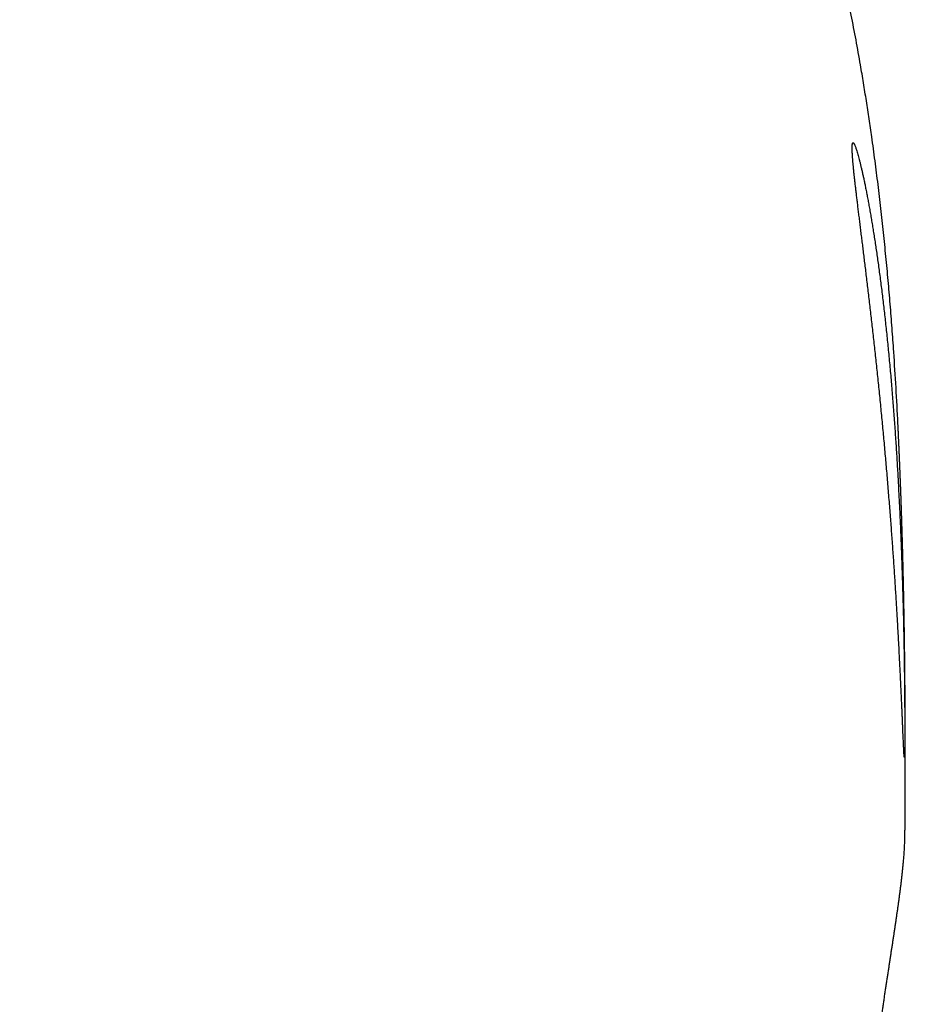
# Model space of a CAD drawing. Header units: millimetres. Extents: x 8 to 566, y 12 to 398.
# Tile 8 of 198: x 305 to 324, y 170 to 191. Entities that reach past the tile are written whole.
import ezdxf

# ---------------------------------------------------------------- set-up
doc = ezdxf.new("R2010")
doc.units = ezdxf.units.MM

msp = doc.modelspace()

# ---------------------------------------------------------------- linework, layer by layer
at = {"color": 7, "linetype": 'Continuous', "lineweight": 30}
msp.add_line((323.822, 173.586), (323.822, 173.59), dxfattribs=at)
for points, knots in [([(323.676, 182.174), (323.675, 182.2), (323.663, 182.478), (323.633, 183.009), (323.591, 183.682), (323.549, 184.271), (323.51, 184.775), (323.467, 185.281), (323.419, 185.787), (323.368, 186.293), (323.313, 186.8), (323.253, 187.306), (323.189, 187.811), (323.126, 188.275), (323.065, 188.697), (323.006, 189.078), (322.945, 189.458), (322.873, 189.887), (322.787, 190.366), (322.685, 190.893), (322.586, 191.375), (322.491, 191.813), (322.402, 192.206), (322.308, 192.598), (322.213, 192.974), (322.118, 193.335), (322.022, 193.68), (321.923, 194.024), (321.82, 194.367), (321.713, 194.709), (321.601, 195.052), (321.483, 195.396), (321.361, 195.74), (321.233, 196.083), (321.101, 196.424), (320.963, 196.763), (320.831, 197.074), (320.706, 197.357), (320.589, 197.612), (320.469, 197.866), (320.338, 198.134), (320.194, 198.416), (320.036, 198.711), (319.873, 199.003), (319.705, 199.292), (319.53, 199.579), (319.348, 199.863), (319.161, 200.142), (318.946, 200.448), (318.703, 200.78), (318.434, 201.139), (318.16, 201.494), (317.88, 201.846), (317.596, 202.194), (317.322, 202.519), (317.06, 202.822), (316.81, 203.102), (316.557, 203.38), (316.3, 203.655), (316.039, 203.926), (315.794, 204.174), (315.564, 204.401), (315.352, 204.607), (315.137, 204.81), (314.901, 205.028), (314.644, 205.26), (314.364, 205.506), (314.081, 205.747), (313.794, 205.985), (313.503, 206.218), (313.209, 206.448), (312.911, 206.673), (312.621, 206.885), (312.339, 207.085), (312.067, 207.273), (311.792, 207.458), (311.514, 207.639), (311.233, 207.816), (310.934, 207.999), (310.616, 208.187), (310.278, 208.38), (309.937, 208.567), (309.593, 208.749), (309.245, 208.925), (308.894, 209.096), (308.54, 209.261), (308.186, 209.419), (307.833, 209.57), (307.481, 209.714), (307.126, 209.852), (306.769, 209.985), (306.409, 210.113), (306.047, 210.235), (305.683, 210.351), (305.331, 210.458), (304.991, 210.556), (304.665, 210.645), (304.336, 210.73), (304.007, 210.811), (303.676, 210.888), (303.341, 210.961), (303.002, 211.03), (302.658, 211.097), (302.313, 211.159), (301.968, 211.216), (301.622, 211.27), (301.301, 211.316), (301.006, 211.355), (300.736, 211.388), (300.467, 211.419), (300.133, 211.454), (299.736, 211.492), (299.275, 211.529), (298.813, 211.56), (298.35, 211.585), (297.887, 211.604), (297.422, 211.618), (296.958, 211.626), (296.649, 211.627), (296.494, 211.627)], [0, 0, 0, 0, 0.001716, 0.018469, 0.035222, 0.046395, 0.057568, 0.068741, 0.079988, 0.091234, 0.102481, 0.113734, 0.124988, 0.136242, 0.144742, 0.153242, 0.161745, 0.170247, 0.182098, 0.19395, 0.205802, 0.214704, 0.223607, 0.23251, 0.241413, 0.249318, 0.257223, 0.265129, 0.273043, 0.280958, 0.288873, 0.296944, 0.305016, 0.313088, 0.321174, 0.32926, 0.337346, 0.34354, 0.349733, 0.355931, 0.362128, 0.369514, 0.3769, 0.384287, 0.391672, 0.399103, 0.406535, 0.413968, 0.421399, 0.431304, 0.44121, 0.451116, 0.46104, 0.470964, 0.480888, 0.489184, 0.49748, 0.505776, 0.514085, 0.522393, 0.530702, 0.537229, 0.543755, 0.550285, 0.556814, 0.565031, 0.573249, 0.581467, 0.589684, 0.597929, 0.606175, 0.614421, 0.622666, 0.629979, 0.637292, 0.644605, 0.651931, 0.659256, 0.666582, 0.675168, 0.683755, 0.692342, 0.700928, 0.709551, 0.718175, 0.726799, 0.735422, 0.743828, 0.752234, 0.76064, 0.769046, 0.777484, 0.785924, 0.794364, 0.802803, 0.810285, 0.817767, 0.82525, 0.832743, 0.840237, 0.847731, 0.855461, 0.86319, 0.870919, 0.878659, 0.886399, 0.894139, 0.900129, 0.906118, 0.912109, 0.918101, 0.928324, 0.938548, 0.948773, 0.958996, 0.969247, 0.979498, 0.989749, 1, 1, 1, 1]), ([(323.638, 181.692), (323.634, 181.752), (323.626, 181.871), (323.614, 182.051), (323.601, 182.231), (323.588, 182.411), (323.575, 182.59), (323.561, 182.771), (323.546, 182.951), (323.531, 183.132), (323.515, 183.312), (323.499, 183.491), (323.482, 183.669), (323.465, 183.844), (323.448, 184.014), (323.431, 184.181), (323.413, 184.346), (323.395, 184.51), (323.377, 184.671), (323.358, 184.832), (323.339, 184.991), (323.319, 185.148), (323.299, 185.304), (323.279, 185.456), (323.259, 185.606), (323.238, 185.751), (323.218, 185.891), (323.198, 186.027), (323.178, 186.16), (323.157, 186.29), (323.137, 186.416), (323.117, 186.54), (323.096, 186.66), (323.076, 186.778), (323.055, 186.891), (323.035, 187.001), (323.015, 187.106), (322.995, 187.206), (322.976, 187.301), (322.958, 187.39), (322.939, 187.475), (322.922, 187.556), (322.904, 187.632), (322.887, 187.704), (322.871, 187.772), (322.855, 187.835), (322.839, 187.894), (322.825, 187.947), (322.81, 187.996), (322.797, 188.039), (322.785, 188.075), (322.774, 188.107), (322.763, 188.134), (322.754, 188.155), (322.745, 188.172), (322.736, 188.184), (322.729, 188.191), (322.723, 188.192), (322.717, 188.189), (322.712, 188.18), (322.709, 188.165), (322.706, 188.146), (322.704, 188.122), (322.704, 188.093), (322.704, 188.06), (322.705, 188.022), (322.707, 187.979), (322.71, 187.931), (322.713, 187.877), (322.718, 187.819), (322.724, 187.755), (322.73, 187.687), (322.737, 187.613), (322.745, 187.536), (322.754, 187.455), (322.764, 187.372), (322.774, 187.283), (322.784, 187.191), (322.796, 187.094), (322.808, 186.992), (322.821, 186.886), (322.835, 186.775), (322.849, 186.66), (322.864, 186.54), (322.879, 186.417), (322.894, 186.29), (322.91, 186.162), (322.927, 186.031), (322.943, 185.896), (322.96, 185.758), (322.978, 185.616), (322.995, 185.471), (323.013, 185.321), (323.032, 185.168), (323.05, 185.012), (323.069, 184.852), (323.088, 184.69), (323.107, 184.526), (323.126, 184.362), (323.145, 184.197), (323.163, 184.029), (323.182, 183.86), (323.201, 183.688), (323.219, 183.513), (323.238, 183.336), (323.257, 183.156), (323.276, 182.975), (323.294, 182.792), (323.312, 182.607), (323.33, 182.424), (323.347, 182.242), (323.364, 182.062), (323.381, 181.881), (323.398, 181.7), (323.414, 181.518), (323.43, 181.335), (323.446, 181.151), (323.461, 180.966), (323.476, 180.781), (323.491, 180.596), (323.506, 180.412), (323.52, 180.231), (323.533, 180.054), (323.546, 179.881), (323.559, 179.708), (323.571, 179.536), (323.583, 179.366), (323.594, 179.196), (323.606, 179.028), (323.616, 178.859), (323.627, 178.693), (323.637, 178.529), (323.647, 178.367), (323.657, 178.21), (323.665, 178.058), (323.674, 177.91), (323.682, 177.765), (323.69, 177.623), (323.697, 177.484), (323.704, 177.346), (323.711, 177.212), (323.718, 177.08), (323.724, 176.951), (323.73, 176.826), (323.736, 176.704), (323.741, 176.588), (323.746, 176.478), (323.751, 176.373), (323.756, 176.271), (323.76, 176.174), (323.764, 176.081), (323.768, 175.991), (323.771, 175.905), (323.775, 175.823), (323.778, 175.746), (323.781, 175.673), (323.784, 175.606), (323.787, 175.543), (323.789, 175.487), (323.792, 175.436), (323.794, 175.389), (323.796, 175.347), (323.798, 175.31), (323.8, 175.278), (323.801, 175.251), (323.803, 175.228), (323.805, 175.211), (323.806, 175.199), (323.807, 175.192), (323.809, 175.191), (323.81, 175.195), (323.811, 175.203), (323.812, 175.217), (323.812, 175.235), (323.813, 175.259), (323.814, 175.288), (323.815, 175.322), (323.815, 175.361), (323.816, 175.406), (323.816, 175.456), (323.816, 175.511), (323.817, 175.571), (323.817, 175.634), (323.817, 175.702), (323.817, 175.774), (323.817, 175.851), (323.817, 175.933), (323.816, 176.019), (323.816, 176.111), (323.815, 176.208), (323.815, 176.31), (323.814, 176.416), (323.813, 176.527), (323.812, 176.641), (323.811, 176.757), (323.809, 176.876), (323.808, 176.998), (323.806, 177.125), (323.804, 177.255), (323.802, 177.39), (323.8, 177.529), (323.797, 177.673), (323.794, 177.82), (323.791, 177.97), (323.788, 178.124), (323.784, 178.279), (323.78, 178.435), (323.776, 178.592), (323.771, 178.751), (323.766, 178.913), (323.761, 179.077), (323.756, 179.244), (323.75, 179.415), (323.743, 179.589), (323.736, 179.764), (323.729, 179.942), (323.722, 180.122), (323.714, 180.299), (323.706, 180.473), (323.697, 180.644), (323.688, 180.816), (323.679, 180.99), (323.67, 181.164), (323.659, 181.34), (323.649, 181.515), (323.641, 181.633), (323.638, 181.692)], [0, 0, 0, 0, 0.004404, 0.008809, 0.013212, 0.017647, 0.022083, 0.026517, 0.031049, 0.035581, 0.040113, 0.044678, 0.049244, 0.053809, 0.058212, 0.062617, 0.067021, 0.071455, 0.07589, 0.080324, 0.084854, 0.089385, 0.093914, 0.098477, 0.103041, 0.107603, 0.112029, 0.116455, 0.12088, 0.125336, 0.129793, 0.134249, 0.138802, 0.143355, 0.147907, 0.152493, 0.157079, 0.161665, 0.166102, 0.17054, 0.174978, 0.179446, 0.183915, 0.188384, 0.192951, 0.197519, 0.202087, 0.206689, 0.211291, 0.215893, 0.220289, 0.224686, 0.229081, 0.233508, 0.237936, 0.242363, 0.24689, 0.251417, 0.255943, 0.260504, 0.265065, 0.269626, 0.273958, 0.278291, 0.282624, 0.286986, 0.29135, 0.295713, 0.300171, 0.30463, 0.309088, 0.313579, 0.318071, 0.322562, 0.326884, 0.331207, 0.335529, 0.339881, 0.344234, 0.348585, 0.35303, 0.357475, 0.361919, 0.366395, 0.370872, 0.375348, 0.37972, 0.384094, 0.388466, 0.392869, 0.397272, 0.401674, 0.406171, 0.410667, 0.415163, 0.419692, 0.424221, 0.428749, 0.433171, 0.437593, 0.442014, 0.446466, 0.450919, 0.455371, 0.459919, 0.464469, 0.469017, 0.473599, 0.478182, 0.482764, 0.487192, 0.491622, 0.496051, 0.500511, 0.504971, 0.509431, 0.513988, 0.518547, 0.523105, 0.527696, 0.532289, 0.53688, 0.541289, 0.5457, 0.550109, 0.554549, 0.55899, 0.56343, 0.567967, 0.572506, 0.577043, 0.581615, 0.586187, 0.590758, 0.595149, 0.59954, 0.603931, 0.608353, 0.612775, 0.617196, 0.621714, 0.626233, 0.630751, 0.635302, 0.639854, 0.644406, 0.648789, 0.653173, 0.657557, 0.661971, 0.666385, 0.670799, 0.675309, 0.67982, 0.68433, 0.688873, 0.693417, 0.69796, 0.702343, 0.706728, 0.711111, 0.715525, 0.719939, 0.724353, 0.728863, 0.733374, 0.737883, 0.742426, 0.74697, 0.751513, 0.755898, 0.760283, 0.764668, 0.769083, 0.773498, 0.777913, 0.782424, 0.786936, 0.791447, 0.795991, 0.800537, 0.805081, 0.809466, 0.813851, 0.818236, 0.822651, 0.827068, 0.831483, 0.835994, 0.840507, 0.845018, 0.849563, 0.854108, 0.858653, 0.863037, 0.867422, 0.871806, 0.876221, 0.880637, 0.885051, 0.889562, 0.894074, 0.898585, 0.903129, 0.907674, 0.912218, 0.9166, 0.920983, 0.925365, 0.929777, 0.934191, 0.938603, 0.943112, 0.947621, 0.95213, 0.956671, 0.961214, 0.965756, 0.970005, 0.974255, 0.978516, 0.982778, 0.987077, 0.991376, 0.995688, 1, 1, 1, 1]), ([(323.822, 173.59), (323.822, 173.593), (323.822, 173.606), (323.822, 173.629), (323.822, 173.663), (323.823, 173.702), (323.823, 173.745), (323.823, 173.787), (323.824, 173.83), (323.824, 173.871), (323.824, 173.909), (323.824, 173.945), (323.825, 173.976), (323.825, 174.005), (323.825, 174.033), (323.825, 174.064), (323.825, 174.096), (323.825, 174.135), (323.826, 174.18), (323.826, 174.23), (323.826, 174.276), (323.826, 174.317), (323.827, 174.352), (323.827, 174.383), (323.827, 174.41), (323.827, 174.436), (323.827, 174.461), (323.827, 174.482), (323.827, 174.5), (323.827, 174.515), (323.827, 174.531), (323.827, 174.55), (323.827, 174.571), (323.827, 174.598), (323.828, 174.63), (323.828, 174.667), (323.828, 174.701), (323.828, 174.732), (323.828, 174.759), (323.828, 174.784), (323.828, 174.806), (323.828, 174.826), (323.828, 174.849), (323.828, 174.874), (323.828, 174.904), (323.828, 174.936), (323.828, 174.971), (323.828, 175.008), (323.828, 175.046), (323.828, 175.084), (323.828, 175.122), (323.828, 175.159), (323.828, 175.194), (323.828, 175.225), (323.828, 175.252), (323.828, 175.274), (323.828, 175.294), (323.828, 175.316), (323.828, 175.341), (323.828, 175.37), (323.828, 175.405), (323.828, 175.442), (323.828, 175.478), (323.828, 175.509), (323.828, 175.536), (323.828, 175.557), (323.828, 175.576), (323.828, 175.596), (323.828, 175.617), (323.828, 175.642), (323.828, 175.668), (323.828, 175.698), (323.828, 175.728), (323.828, 175.756), (323.828, 175.781), (323.827, 175.806), (323.827, 175.83), (323.827, 175.854), (323.827, 175.875), (323.827, 175.894), (323.827, 175.911), (323.827, 175.926), (323.827, 175.941), (323.827, 175.956), (323.827, 175.972), (323.827, 175.99), (323.827, 176.01), (323.827, 176.032), (323.827, 176.055), (323.826, 176.078), (323.826, 176.103), (323.826, 176.128), (323.826, 176.152), (323.826, 176.177), (323.826, 176.201), (323.826, 176.223), (323.826, 176.244), (323.825, 176.262), (323.825, 176.281), (323.825, 176.3), (323.825, 176.322), (323.825, 176.346), (323.825, 176.372), (323.825, 176.401), (323.824, 176.432), (323.824, 176.461), (323.824, 176.487), (323.824, 176.513), (323.824, 176.536), (323.824, 176.557), (323.823, 176.576), (323.823, 176.593), (323.823, 176.61), (323.823, 176.628), (323.823, 176.646), (323.823, 176.665), (323.823, 176.685), (323.822, 176.707), (323.822, 176.729), (323.822, 176.752), (323.822, 176.776), (323.822, 176.801), (323.821, 176.825), (323.821, 176.849), (323.821, 176.872), (323.821, 176.892), (323.821, 176.908), (323.82, 176.922), (323.82, 176.932), (323.82, 176.943), (323.82, 176.954), (323.82, 176.965), (323.82, 176.976), (323.82, 176.989), (323.82, 177.004), (323.819, 177.022), (323.819, 177.042), (323.819, 177.065), (323.819, 177.087), (323.819, 177.11), (323.818, 177.131), (323.818, 177.15), (323.818, 177.166), (323.818, 177.179), (323.818, 177.191), (323.818, 177.202), (323.817, 177.215), (323.817, 177.231), (323.817, 177.249), (323.817, 177.267), (323.817, 177.286), (323.816, 177.305), (323.816, 177.326), (323.816, 177.348), (323.816, 177.372), (323.815, 177.398), (323.815, 177.423), (323.815, 177.448), (323.814, 177.47), (323.814, 177.489), (323.814, 177.507), (323.814, 177.523), (323.813, 177.54), (323.813, 177.554), (323.813, 177.567), (323.813, 177.58), (323.813, 177.595), (323.812, 177.612), (323.812, 177.634), (323.812, 177.659), (323.811, 177.685), (323.811, 177.71), (323.811, 177.732), (323.811, 177.749), (323.81, 177.763), (323.81, 177.774), (323.81, 177.784), (323.81, 177.794), (323.81, 177.805), (323.81, 177.816), (323.809, 177.828), (323.809, 177.841), (323.809, 177.856), (323.809, 177.874), (323.808, 177.894), (323.808, 177.916), (323.808, 177.938), (323.807, 177.959), (323.807, 177.979), (323.807, 177.996), (323.806, 178.01), (323.806, 178.023), (323.806, 178.045), (323.806, 178.069), (323.805, 178.096), (323.805, 178.115), (323.804, 178.137), (323.804, 178.161), (323.804, 178.186), (323.803, 178.211), (323.803, 178.235), (323.802, 178.257), (323.802, 178.277), (323.802, 178.295), (323.801, 178.315), (323.801, 178.337), (323.8, 178.363), (323.8, 178.386), (323.8, 178.408), (323.799, 178.429), (323.799, 178.452), (323.798, 178.475), (323.798, 178.499), (323.797, 178.521), (323.797, 178.543), (323.797, 178.563), (323.796, 178.582), (323.796, 178.601), (323.795, 178.62), (323.795, 178.64), (323.795, 178.662), (323.794, 178.684), (323.794, 178.707), (323.793, 178.729), (323.793, 178.75), (323.792, 178.772), (323.792, 178.793), (323.791, 178.814), (323.791, 178.833), (323.79, 178.852), (323.79, 178.872), (323.79, 178.892), (323.789, 178.914), (323.789, 178.938), (323.788, 178.965), (323.787, 178.993), (323.787, 179.019), (323.786, 179.042), (323.786, 179.062), (323.785, 179.081), (323.785, 179.1), (323.784, 179.118), (323.784, 179.137), (323.783, 179.158), (323.783, 179.18), (323.782, 179.205), (323.782, 179.229), (323.781, 179.25), (323.781, 179.267), (323.78, 179.281), (323.78, 179.292), (323.78, 179.303), (323.78, 179.314), (323.779, 179.327), (323.779, 179.339), (323.779, 179.351), (323.778, 179.366), (323.778, 179.383), (323.777, 179.404), (323.777, 179.428), (323.776, 179.453), (323.775, 179.479), (323.775, 179.502), (323.774, 179.521), (323.774, 179.538), (323.773, 179.553), (323.773, 179.568), (323.773, 179.583), (323.772, 179.597), (323.772, 179.611), (323.771, 179.626), (323.771, 179.644), (323.77, 179.665), (323.77, 179.686), (323.769, 179.709), (323.768, 179.734), (323.768, 179.758), (323.767, 179.779), (323.767, 179.798), (323.766, 179.817), (323.766, 179.836), (323.765, 179.856), (323.764, 179.876), (323.764, 179.897), (323.763, 179.919), (323.762, 179.94), (323.762, 179.959), (323.761, 179.975), (323.761, 179.99), (323.761, 180.004), (323.76, 180.018), (323.76, 180.032), (323.759, 180.048), (323.759, 180.067), (323.758, 180.088), (323.757, 180.111), (323.757, 180.134), (323.756, 180.157), (323.755, 180.178), (323.755, 180.197), (323.754, 180.213), (323.754, 180.226), (323.753, 180.239), (323.753, 180.251), (323.752, 180.263), (323.752, 180.276), (323.752, 180.291), (323.751, 180.308), (323.75, 180.327), (323.75, 180.348), (323.749, 180.37), (323.748, 180.392), (323.748, 180.411), (323.747, 180.428), (323.747, 180.445), (323.746, 180.461), (323.745, 180.479), (323.745, 180.5), (323.744, 180.523), (323.743, 180.548), (323.742, 180.573), (323.741, 180.595), (323.741, 180.614), (323.74, 180.631), (323.74, 180.645), (323.739, 180.658), (323.739, 180.672), (323.738, 180.687), (323.738, 180.705), (323.737, 180.725), (323.736, 180.748), (323.735, 180.773), (323.734, 180.797), (323.733, 180.817), (323.733, 180.835), (323.732, 180.851), (323.732, 180.866), (323.731, 180.881), (323.731, 180.897), (323.73, 180.914), (323.729, 180.933), (323.728, 180.953), (323.728, 180.976), (323.727, 181), (323.726, 181.024), (323.725, 181.043), (323.724, 181.06), (323.724, 181.076), (323.723, 181.092), (323.722, 181.111), (323.722, 181.132), (323.721, 181.153), (323.72, 181.173), (323.719, 181.191), (323.719, 181.208), (323.718, 181.222), (323.718, 181.235), (323.717, 181.25), (323.716, 181.269), (323.715, 181.29), (323.715, 181.309), (323.714, 181.328), (323.713, 181.35), (323.712, 181.372), (323.711, 181.394), (323.71, 181.412), (323.71, 181.427), (323.709, 181.44), (323.709, 181.452), (323.708, 181.464), (323.708, 181.476), (323.707, 181.49), (323.706, 181.506), (323.706, 181.523), (323.705, 181.542), (323.704, 181.561), (323.703, 181.58), (323.703, 181.597), (323.702, 181.614), (323.701, 181.631), (323.7, 181.648), (323.7, 181.665), (323.699, 181.681), (323.698, 181.698), (323.697, 181.716), (323.697, 181.735), (323.696, 181.755), (323.695, 181.775), (323.694, 181.794), (323.693, 181.81), (323.693, 181.824), (323.692, 181.837), (323.691, 181.85), (323.691, 181.863), (323.69, 181.877), (323.69, 181.892), (323.689, 181.908), (323.688, 181.925), (323.687, 181.944), (323.686, 181.962), (323.686, 181.979), (323.685, 181.993), (323.684, 182.006), (323.684, 182.018), (323.683, 182.029), (323.683, 182.041), (323.682, 182.053), (323.682, 182.066), (323.681, 182.08), (323.68, 182.096), (323.679, 182.113), (323.678, 182.131), (323.678, 182.147), (323.677, 182.161), (323.677, 182.17), (323.676, 182.174)], [0, 0, 0, 0, 0.001211, 0.004295, 0.007775, 0.012601, 0.017427, 0.022254, 0.027077, 0.03176, 0.036196, 0.04013, 0.043664, 0.046812, 0.04997, 0.053349, 0.05702, 0.061008, 0.066625, 0.072291, 0.077954, 0.08228, 0.086323, 0.089735, 0.092764, 0.095646, 0.098417, 0.101293, 0.102898, 0.104544, 0.106377, 0.10849, 0.110886, 0.113525, 0.117731, 0.121951, 0.126014, 0.12939, 0.13251, 0.135299, 0.13775, 0.140052, 0.142352, 0.145431, 0.148718, 0.152393, 0.156397, 0.160691, 0.165075, 0.16946, 0.173749, 0.178133, 0.182071, 0.185594, 0.18901, 0.19117, 0.193368, 0.195856, 0.198693, 0.201835, 0.206003, 0.210384, 0.214573, 0.218456, 0.221191, 0.223596, 0.225709, 0.227774, 0.230449, 0.233146, 0.23617, 0.239613, 0.243496, 0.246284, 0.249223, 0.252112, 0.254925, 0.257652, 0.260134, 0.262313, 0.264188, 0.265917, 0.267645, 0.269373, 0.271099, 0.273194, 0.275487, 0.277983, 0.280743, 0.28334, 0.286171, 0.289112, 0.291985, 0.294787, 0.297472, 0.300251, 0.302592, 0.304617, 0.306625, 0.309015, 0.311431, 0.314114, 0.317124, 0.320522, 0.324357, 0.327555, 0.330639, 0.333586, 0.336355, 0.338806, 0.340928, 0.342785, 0.344803, 0.34682, 0.348835, 0.351017, 0.353536, 0.355892, 0.358438, 0.361143, 0.364009, 0.36691, 0.369608, 0.372518, 0.375145, 0.377507, 0.379606, 0.380852, 0.382097, 0.383341, 0.384586, 0.38583, 0.38708, 0.388522, 0.390249, 0.392362, 0.394788, 0.397407, 0.400048, 0.402711, 0.40522, 0.407402, 0.409258, 0.410787, 0.412095, 0.413396, 0.414693, 0.416725, 0.418763, 0.421009, 0.423033, 0.425242, 0.427663, 0.430308, 0.433174, 0.436049, 0.439177, 0.442021, 0.44458, 0.446852, 0.448844, 0.450754, 0.452664, 0.454572, 0.455787, 0.457235, 0.458981, 0.461027, 0.463371, 0.466552, 0.469645, 0.472609, 0.475194, 0.477356, 0.478758, 0.47996, 0.481149, 0.482337, 0.483526, 0.484853, 0.486181, 0.487672, 0.489453, 0.491524, 0.493884, 0.496456, 0.499181, 0.501644, 0.503948, 0.505957, 0.507671, 0.509088, 0.510253, 0.515587, 0.517529, 0.519745, 0.522273, 0.525108, 0.528237, 0.531071, 0.533958, 0.536561, 0.538868, 0.540902, 0.542846, 0.545786, 0.54872, 0.551904, 0.554084, 0.556498, 0.55916, 0.562059, 0.564846, 0.567358, 0.569964, 0.572336, 0.574594, 0.576743, 0.578953, 0.581294, 0.583787, 0.586606, 0.589077, 0.591765, 0.594356, 0.596704, 0.599385, 0.601784, 0.604068, 0.606239, 0.608476, 0.610834, 0.613363, 0.616198, 0.619379, 0.622864, 0.625977, 0.628625, 0.630924, 0.633142, 0.635289, 0.637604, 0.639712, 0.642077, 0.644708, 0.647632, 0.65082, 0.653125, 0.655105, 0.656761, 0.658092, 0.659215, 0.660647, 0.662084, 0.663528, 0.664977, 0.666631, 0.668665, 0.67108, 0.673999, 0.677011, 0.680064, 0.682814, 0.685103, 0.686932, 0.688744, 0.690536, 0.692312, 0.694086, 0.695522, 0.69731, 0.699448, 0.701938, 0.704509, 0.706894, 0.710263, 0.713182, 0.715655, 0.717716, 0.71987, 0.722145, 0.72464, 0.726885, 0.729384, 0.732084, 0.734572, 0.736797, 0.738706, 0.740402, 0.742066, 0.743701, 0.745322, 0.747187, 0.74938, 0.751905, 0.754672, 0.757455, 0.760231, 0.762725, 0.764908, 0.766777, 0.768403, 0.769841, 0.771282, 0.772726, 0.77423, 0.775972, 0.777968, 0.780216, 0.782632, 0.785568, 0.788119, 0.79031, 0.792351, 0.794295, 0.796172, 0.798225, 0.800656, 0.803461, 0.806467, 0.809565, 0.812189, 0.814477, 0.816426, 0.818042, 0.819558, 0.821105, 0.82297, 0.824963, 0.827349, 0.830149, 0.833311, 0.83614, 0.838542, 0.840553, 0.84245, 0.844292, 0.846111, 0.847793, 0.849783, 0.852081, 0.854639, 0.857147, 0.860277, 0.863102, 0.865517, 0.867327, 0.869052, 0.871022, 0.873239, 0.875714, 0.878514, 0.880713, 0.882924, 0.884899, 0.886637, 0.888136, 0.889398, 0.89215, 0.894885, 0.896738, 0.898997, 0.901663, 0.90456, 0.907137, 0.909354, 0.910971, 0.91247, 0.913928, 0.915346, 0.916732, 0.918332, 0.920261, 0.922318, 0.924649, 0.927001, 0.929199, 0.931242, 0.93312, 0.935401, 0.937364, 0.939154, 0.941278, 0.943214, 0.945383, 0.947688, 0.950046, 0.952494, 0.954749, 0.95672, 0.958408, 0.959831, 0.961315, 0.96297, 0.964559, 0.966279, 0.96817, 0.970258, 0.972544, 0.974813, 0.976812, 0.978542, 0.980066, 0.981341, 0.982659, 0.984071, 0.985576, 0.987178, 0.988752, 0.990588, 0.992686, 0.994926, 0.996942, 0.998678, 1, 1, 1, 1]), ([(320.188, 141.949), (320.188, 141.952), (320.193, 142.02), (320.202, 142.144), (320.215, 142.323), (320.229, 142.506), (320.244, 142.706), (320.261, 142.926), (320.278, 143.156), (320.296, 143.392), (320.315, 143.629), (320.333, 143.863), (320.352, 144.096), (320.37, 144.328), (320.389, 144.558), (320.407, 144.787), (320.426, 145.015), (320.445, 145.241), (320.464, 145.466), (320.483, 145.69), (320.502, 145.914), (320.521, 146.137), (320.54, 146.359), (320.559, 146.58), (320.579, 146.799), (320.598, 147.017), (320.617, 147.234), (320.637, 147.45), (320.656, 147.665), (320.676, 147.879), (320.696, 148.093), (320.716, 148.305), (320.735, 148.517), (320.755, 148.727), (320.775, 148.937), (320.795, 149.146), (320.815, 149.353), (320.835, 149.56), (320.856, 149.766), (320.876, 149.971), (320.896, 150.175), (320.916, 150.378), (320.937, 150.58), (320.957, 150.782), (320.978, 150.982), (320.998, 151.182), (321.019, 151.381), (321.039, 151.579), (321.06, 151.776), (321.081, 151.972), (321.101, 152.168), (321.122, 152.362), (321.143, 152.556), (321.163, 152.749), (321.184, 152.941), (321.205, 153.133), (321.226, 153.323), (321.247, 153.513), (321.268, 153.702), (321.289, 153.891), (321.31, 154.078), (321.331, 154.264), (321.352, 154.45), (321.372, 154.635), (321.393, 154.819), (321.414, 155.002), (321.435, 155.184), (321.456, 155.365), (321.477, 155.546), (321.498, 155.726), (321.519, 155.905), (321.54, 156.084), (321.561, 156.261), (321.582, 156.438), (321.603, 156.614), (321.624, 156.79), (321.645, 156.964), (321.666, 157.138), (321.686, 157.311), (321.707, 157.483), (321.728, 157.654), (321.749, 157.824), (321.769, 157.994), (321.79, 158.163), (321.811, 158.331), (321.831, 158.497), (321.852, 158.664), (321.872, 158.829), (321.893, 158.994), (321.913, 159.157), (321.933, 159.321), (321.954, 159.483), (321.974, 159.645), (321.995, 159.807), (322.015, 159.967), (322.035, 160.127), (322.055, 160.286), (322.075, 160.443), (322.095, 160.6), (322.115, 160.756), (322.135, 160.911), (322.154, 161.066), (322.174, 161.219), (322.194, 161.372), (322.213, 161.524), (322.233, 161.675), (322.252, 161.826), (322.272, 161.975), (322.291, 162.124), (322.31, 162.272), (322.329, 162.42), (322.349, 162.567), (322.368, 162.713), (322.387, 162.858), (322.406, 163.003), (322.425, 163.147), (322.443, 163.291), (322.462, 163.434), (322.481, 163.576), (322.499, 163.716), (322.518, 163.855), (322.536, 163.993), (322.554, 164.13), (322.572, 164.267), (322.59, 164.403), (322.608, 164.538), (322.626, 164.672), (322.644, 164.806), (322.661, 164.938), (322.679, 165.07), (322.696, 165.201), (322.714, 165.33), (322.731, 165.46), (322.748, 165.588), (322.766, 165.716), (322.783, 165.843), (322.8, 165.969), (322.817, 166.094), (322.834, 166.218), (322.85, 166.341), (322.867, 166.463), (322.884, 166.585), (322.9, 166.706), (322.917, 166.826), (322.933, 166.945), (322.949, 167.063), (322.965, 167.181), (322.982, 167.297), (322.998, 167.412), (323.013, 167.526), (323.029, 167.64), (323.045, 167.752), (323.061, 167.863), (323.076, 167.974), (323.091, 168.083), (323.107, 168.192), (323.122, 168.299), (323.137, 168.406), (323.152, 168.512), (323.167, 168.617), (323.182, 168.721), (323.197, 168.824), (323.212, 168.926), (323.227, 169.028), (323.242, 169.13), (323.256, 169.231), (323.271, 169.331), (323.286, 169.43), (323.3, 169.528), (323.315, 169.626), (323.329, 169.722), (323.343, 169.817), (323.357, 169.912), (323.372, 170.006), (323.385, 170.099), (323.399, 170.191), (323.413, 170.282), (323.427, 170.373), (323.441, 170.463), (323.454, 170.552), (323.468, 170.64), (323.481, 170.728), (323.494, 170.815), (323.507, 170.901), (323.52, 170.987), (323.533, 171.071), (323.546, 171.155), (323.559, 171.239), (323.571, 171.321), (323.584, 171.403), (323.596, 171.485), (323.608, 171.566), (323.62, 171.647), (323.632, 171.728), (323.644, 171.809), (323.656, 171.89), (323.667, 171.971), (323.679, 172.052), (323.69, 172.132), (323.701, 172.212), (323.712, 172.293), (323.722, 172.374), (323.733, 172.456), (323.743, 172.54), (323.753, 172.625), (323.763, 172.712), (323.773, 172.801), (323.782, 172.894), (323.791, 172.99), (323.8, 173.092), (323.807, 173.198), (323.814, 173.308), (323.818, 173.42), (323.821, 173.512), (323.821, 173.567), (323.822, 173.584)], [0, 0, 0, 0, 0.0001107, 0.0025429, 0.0046655, 0.0068236, 0.0094837, 0.0122563, 0.0151789, 0.0182847, 0.0212704, 0.0242894, 0.0273, 0.0303025, 0.0332972, 0.0362845, 0.0392645, 0.0422377, 0.0452049, 0.0481843, 0.0511635, 0.0541449, 0.0571266, 0.0601064, 0.0630826, 0.0660534, 0.0690171, 0.0719764, 0.0749491, 0.0779224, 0.0808965, 0.0838717, 0.0868483, 0.0898266, 0.0928068, 0.0957891, 0.0987739, 0.1017613, 0.1047517, 0.1077454, 0.1107425, 0.1137434, 0.1167484, 0.1197576, 0.1227714, 0.1257901, 0.1288138, 0.131843, 0.1348778, 0.1379186, 0.1409656, 0.1440191, 0.1470794, 0.1501468, 0.1532215, 0.1563038, 0.1593941, 0.1624926, 0.1655996, 0.1687153, 0.1718402, 0.1749689, 0.1781046, 0.1812493, 0.1844033, 0.1875669, 0.1907404, 0.1939241, 0.1971183, 0.2003231, 0.2035391, 0.2067663, 0.2100053, 0.2132561, 0.2165192, 0.2197948, 0.2230833, 0.2263788, 0.2296832, 0.2330045, 0.2363411, 0.2396913, 0.2430537, 0.2464265, 0.2498079, 0.2531983, 0.2566086, 0.2600337, 0.2634744, 0.2669311, 0.2704045, 0.2738952, 0.2774042, 0.2809541, 0.2844986, 0.2880576, 0.2916314, 0.2952205, 0.2988255, 0.3024468, 0.3060851, 0.3097408, 0.3134146, 0.3171069, 0.3208184, 0.3245498, 0.3283016, 0.3320745, 0.3358691, 0.3396862, 0.3435265, 0.3473906, 0.3512794, 0.3551937, 0.3591342, 0.3631018, 0.3670974, 0.371122, 0.3751764, 0.3792615, 0.3832452, 0.3873273, 0.391434, 0.3955658, 0.3997229, 0.4039053, 0.4081134, 0.4123471, 0.4166068, 0.4208925, 0.4252043, 0.4295424, 0.4339066, 0.4383176, 0.4427539, 0.4472166, 0.4517066, 0.456225, 0.4607729, 0.4653515, 0.4699618, 0.4746053, 0.4792831, 0.4839967, 0.4887407, 0.4935268, 0.4983402, 0.5031819, 0.5080528, 0.5129539, 0.5178861, 0.5228507, 0.5278487, 0.5328812, 0.5379496, 0.543055, 0.5481989, 0.5533826, 0.5586078, 0.5638759, 0.5691887, 0.5745479, 0.5799555, 0.5854136, 0.5909742, 0.5965915, 0.6022511, 0.6079548, 0.6137043, 0.6195014, 0.6253481, 0.6312465, 0.6371988, 0.6432073, 0.6492747, 0.6554037, 0.6615973, 0.6678586, 0.6741912, 0.6805989, 0.6870859, 0.6936797, 0.7003002, 0.706994, 0.713765, 0.7206174, 0.7275562, 0.7345866, 0.7417146, 0.7489467, 0.7562902, 0.7637536, 0.7713459, 0.7790779, 0.7869616, 0.795011, 0.803372, 0.8116914, 0.8201959, 0.8289016, 0.8378307, 0.8470095, 0.8564696, 0.8662492, 0.8763945, 0.8869621, 0.8980209, 0.9096533, 0.9219527, 0.9350098, 0.9488708, 0.9634479, 0.978418, 0.9931492, 1, 1, 1, 1])]:
    msp.add_open_spline(points, degree=3, knots=knots, dxfattribs=at)

doc.saveas('drawing.dxf')
